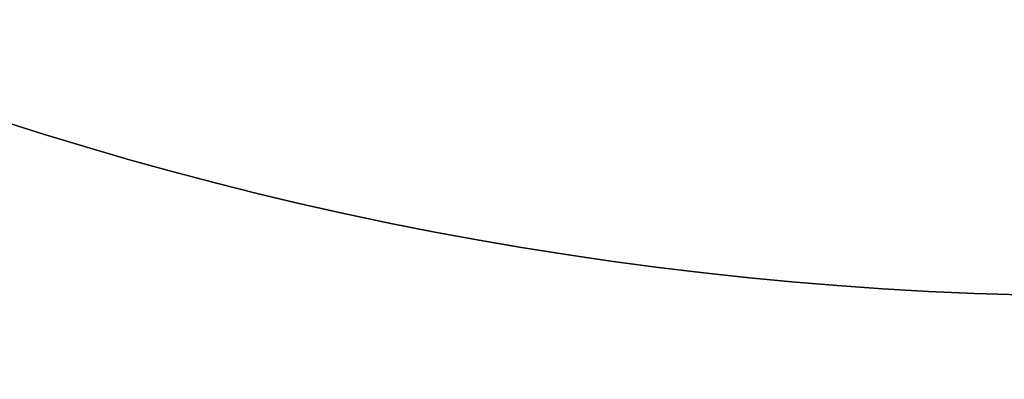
# Model space of a CAD drawing. Header units: millimetres. Extents: x -159 to -7, y -159 to -7.
# Tile 14 of 52: x -139.934 to -139.044, y -142.271 to -141.946. Entities that reach past the tile are written whole.
import ezdxf

# ---------------------------------------------------------------- set-up
doc = ezdxf.new("R2010")
doc.units = ezdxf.units.MM
doc.layers.add('Layer 01', color=18, linetype='Continuous', true_color=0x000000)

msp = doc.modelspace()

# ---------------------------------------------------------------- linework, layer by layer
at = {"layer": 'Layer 01'}
for centre, radius in [((-138.94544, -138.94544, 40), 4.3), ((-138.94544, -138.94544, 50.1), 4.3), ((-138.94544, -138.94544, 46.35), 4.3), ((-138.94544, -138.94544, 6.9), 3.25), ((-138.94544, -138.94544, 8.5), 3.25)]:
    msp.add_circle(centre, radius, dxfattribs=at)
at = {"layer": 'Layer 01', "extrusion": (0, 0, -1)}
msp.add_circle((138.94544, -138.94544, -12), 3.25, dxfattribs=at)
at = {"layer": 'Layer 01'}
msp.add_open_spline([(-138.94544, -136.27797, 49.68301), (-138.98346, -136.2766, 49.68165), (-139.0223, -136.27601, 49.68025), (-139.40188, -136.27876, 49.66643), (-139.73831, -136.34525, 49.65341), (-140.28443, -136.56534, 49.63093), (-140.61686, -136.73413, 49.61721), (-141.19335, -137.30355, 49.58871), (-141.39324, -137.59308, 49.57575), (-141.63497, -138.13891, 49.55359), (-141.76239, -138.50162, 49.53961), (-141.77987, -139.34006, 49.5111), (-141.72034, -139.6957, 49.49822), (-141.46599, -140.38704, 49.47162), (-141.26568, -140.71339, 49.45816), (-140.85851, -141.15182, 49.43843), (-140.58174, -141.41603, 49.4256), (-139.90283, -141.75145, 49.39898), (-139.63424, -141.83922, 49.38915), (-138.99104, -141.95149, 49.36713), (-138.68564, -141.93462, 49.35766), (-138.47342, -141.90807, 49.35048)], degree=3, knots=[0, 0, 0, 0, 0.287393, 0.287393, 2.751328, 2.751328, 4.555407, 4.555407, 5.918855, 5.918855, 6.889174, 6.889174, 7.610129, 7.610129, 8.374901, 8.374901, 8.816764, 8.816764, 9.077666, 9.077666, 9.422684, 9.422684, 9.422684, 9.422684], dxfattribs=at)

doc.saveas('drawing.dxf')
